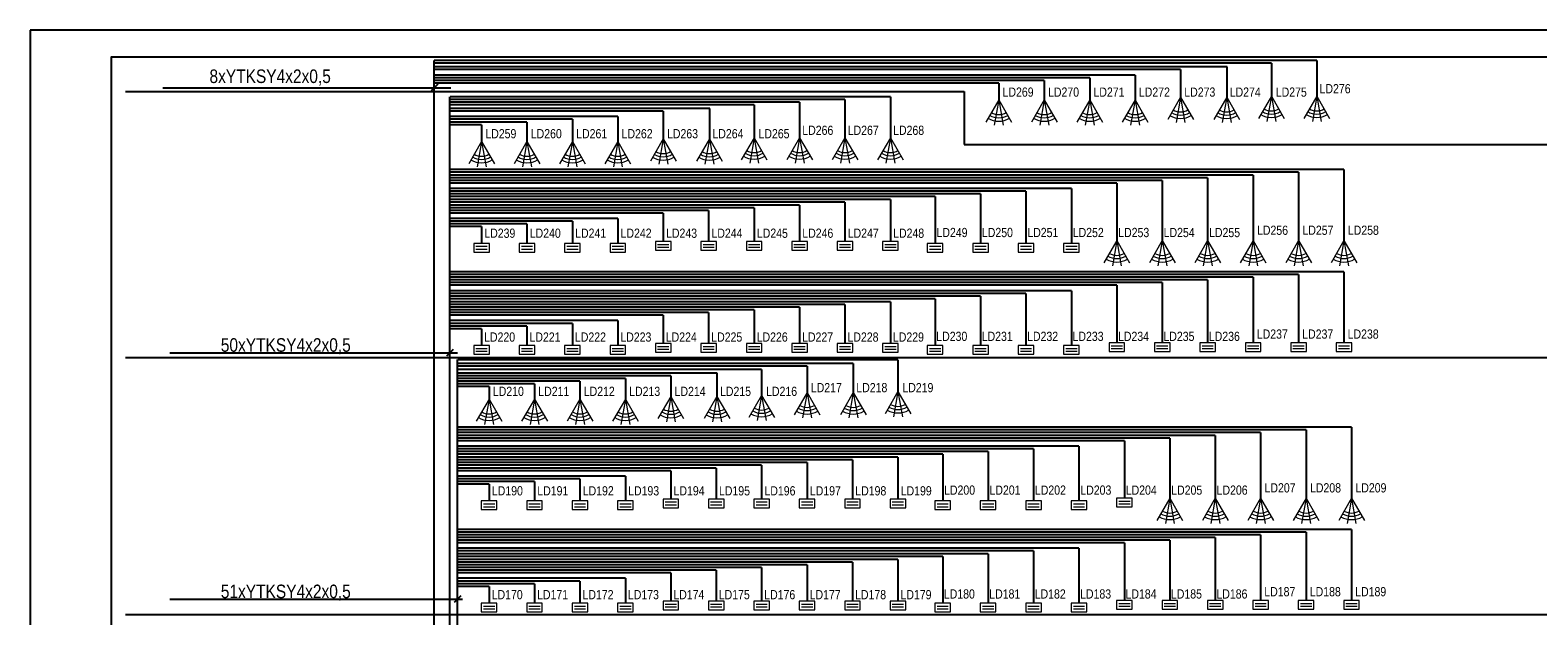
# Model space of a CAD drawing. Header units: millimetres. Extents: x 1248 to 141478, y 154 to 29888.
# Tile 3 of 8: x 1248 to 29133, y 19059 to 29888. Entities that reach past the tile are written whole.
import ezdxf

# ---------------------------------------------------------------- set-up
doc = ezdxf.new("R2010")
doc.units = ezdxf.units.MM
doc.linetypes.add('DASHDOTX2', pattern=[2, 1, -0.5, 0, -0.5])
for name, color, linetype, lineweight in [('!!!SSWiN', 6, 'Continuous', 18), ('!!!SSWiN-opis', 6, 'DASHDOTX2', 18), ('CP_LINENORM', 251, 'Continuous', 25)]:
    doc.layers.add(name, color=color, linetype=linetype, lineweight=lineweight)
doc.layers.add('# teletechnika', color=102, linetype='Continuous')
doc.layers.add('ADT KD', color=3, linetype='Continuous')
doc.styles.add('GENERATED_STYLE_1', font='ARIALN.TTF')
doc.styles.get("Standard").update_dxf_attribs({"font": 'arial.ttf'})
doc.styles.add('tahoma', font='ARIALN.TTF')

# ---------------------------------------------------------------- blocks, each defined once
blk = doc.blocks.new('Czujka_magnet_SSWiN')
for p, q in [((72, 60), (-72, 60)), ((-72, 60), (-72, -20)), ((-52, 33), (52, 33)), ((-52, 7), (52, 7)), ((72, -20), (72, 60)), ((-72, -20), (72, -20))]:
    blk.add_line(p, q)
blk.add_attdef('ADRES', (140, -11), '', height=22.5)
blk = doc.blocks.new('Czujka_PIR+AM')
for q in [(82.3, 47.5), (93.6, 16.5), (82.3, -47.5), (93.6, -16.5)]:
    blk.add_line((0, 0), q)
for radius in [54.6, 66.3, 79]:
    blk.add_arc((0, 0), radius, 330, 30)
blk.add_attdef('ADRES', (135.7, -10.4), '', height=22.5)

msp = doc.modelspace()

# ---------------------------------------------------------------- linework, layer by layer
at = {"layer": '!!!SSWiN', "linetype": 'Continuous', "lineweight": -3}
for p, q in [((3701, 28823, 13), (9026, 28823, 13)), ((8789, 28891, 13), (8665, 28767, 13)), ((9074, 23984, 13), (8950, 23859, 13)), ((3829, 23922, 13), (9153, 23922, 13)), ((3829, 19365, 13), (9247, 19365, 13)), ((9216, 19427, 13), (9091, 19303, 13))]:
    msp.add_line(p, q, dxfattribs=at)
at = {"color": 8}
for p, q in [((18520, 28754, 13), (18520, 27775, 13)), ((18520, 27775, 13), (32120, 27775, 13))]:
    msp.add_line(p, q, dxfattribs=at)
at = {"layer": 'ADT KD'}
for p, q in [((8721, 4484, 13), (8721, 29329, 13)), ((19097, 29328, 13), (8721, 29328, 13)), ((25045, 29328, 13), (13703, 29328, 13)), ((25045, 29328, 13), (25045, 28669, 13)), ((18257, 29278, 13), (8721, 29278, 13)), ((17437, 29209, 13), (8721, 29209, 13)), ((16577, 29159, 13), (8721, 29159, 13)), ((15737, 29059, 13), (8721, 29059, 13)), ((14896, 29009, 13), (8721, 29009, 13)), ((23384, 29209, 13), (13603, 29209, 13)), ((20844, 29009, 13), (13803, 29009, 13)), ((24204, 29278, 13), (13863, 29278, 13)), ((22524, 29159, 13), (14043, 29159, 13)), ((21684, 29059, 13), (14123, 29059, 13)), ((20844, 29009, 13), (20844, 28600, 13)), ((21684, 29059, 13), (21684, 28600, 13)), ((22524, 29159, 13), (22524, 28650, 13)), ((23378, 29209, 13), (23378, 28650, 13)), ((24204, 29278, 13), (24204, 28669, 13)), ((14056, 28959, 13), (8721, 28959, 13)), ((13216, 28909, 13), (8721, 28909, 13)), ((19163, 28909, 13), (8983, 28909, 13)), ((14500, 28959, 13), (9165, 28959, 13)), ((20004, 28959, 13), (14383, 28959, 13)), ((19163, 28909, 13), (19163, 28600, 13)), ((20004, 28959, 13), (20004, 28600, 13)), ((9012, 8892, 13), (9012, 28658, 13)), ((17158, 28658, 13), (9016, 28658, 13)), ((16318, 28608, 13), (9016, 28608, 13)), ((15478, 28558, 13), (9016, 28558, 13)), ((14638, 28508, 13), (9016, 28508, 13)), ((14638, 28508, 13), (14638, 27899, 13)), ((15478, 28558, 13), (15478, 27899, 13)), ((16318, 28608, 13), (16318, 27899, 13)), ((17158, 28658, 13), (17158, 27899, 13)), ((13817, 28440, 13), (9016, 28440, 13)), ((12957, 28390, 13), (9016, 28390, 13)), ((12117, 28290, 13), (9016, 28290, 13)), ((11277, 28240, 13), (9016, 28240, 13)), ((10437, 28190, 13), (9016, 28190, 13)), ((10437, 28190, 13), (10437, 27830, 13)), ((11277, 28240, 13), (11277, 27830, 13)), ((12117, 28290, 13), (12117, 27830, 13)), ((12957, 28390, 13), (12957, 27880, 13)), ((13811, 28440, 13), (13811, 27880, 13)), ((9597, 28140, 13), (9016, 28140, 13)), ((9597, 28140, 13), (9597, 27830, 13)), ((17151, 27310, 13), (9010, 27310, 13)), ((17051, 27260, 13), (9010, 27260, 13)), ((17271, 27210, 13), (9010, 27210, 13)), ((17771, 27160, 13), (9010, 27160, 13)), ((17211, 27110, 13), (9010, 27110, 13)), ((17591, 27060, 13), (9010, 27060, 13)), ((25068, 27310, 13), (16926, 27310, 13)), ((24228, 27260, 13), (16926, 27260, 13)), ((23388, 27210, 13), (16926, 27210, 13)), ((22548, 27160, 13), (16926, 27160, 13)), ((21707, 27110, 13), (16926, 27110, 13)), ((20867, 27060, 13), (16926, 27060, 13)), ((25547, 27310, 13), (17405, 27310, 13)), ((24707, 27260, 13), (17405, 27260, 13)), ((23867, 27210, 13), (17405, 27210, 13)), ((23026, 27160, 13), (17405, 27160, 13)), ((22186, 27110, 13), (17405, 27110, 13)), ((21346, 27060, 13), (17405, 27060, 13)), ((21346, 27060, 13), (21346, 26250, 13)), ((22186, 27110, 13), (22186, 26400, 13)), ((23026, 27160, 13), (23026, 26400, 13)), ((23867, 27210, 13), (23867, 25996, 13)), ((24707, 27260, 13), (24707, 25996, 13)), ((25547, 27310, 13), (25547, 25996, 13)), ((17230, 26960, 13), (9010, 26960, 13)), ((17290, 26910, 13), (9010, 26910, 13)), ((17050, 26860, 13), (9010, 26860, 13)), ((17490, 26810, 13), (9010, 26810, 13)), ((20027, 26960, 13), (16926, 26960, 13)), ((19187, 26910, 13), (16926, 26910, 13)), ((18347, 26860, 13), (16926, 26860, 13)), ((17507, 26810, 13), (16926, 26810, 13)), ((20506, 26960, 13), (17405, 26960, 13)), ((19666, 26910, 13), (17405, 26910, 13)), ((18826, 26860, 13), (17405, 26860, 13)), ((17985, 26810, 13), (17405, 26810, 13)), ((17985, 26810, 13), (17985, 25946, 13)), ((18826, 26860, 13), (18826, 25946, 13)), ((19666, 26910, 13), (19666, 25946, 13)), ((20506, 26960, 13), (20506, 26250, 13)), ((17158, 26755, 13), (9016, 26755, 13)), ((16318, 26705, 13), (9016, 26705, 13)), ((15478, 26655, 13), (9016, 26655, 13)), ((14638, 26605, 13), (9016, 26605, 13)), ((13797, 26555, 13), (9016, 26555, 13)), ((12957, 26505, 13), (9016, 26505, 13)), ((12957, 26505, 13), (12957, 25996, 13)), ((13797, 26555, 13), (13797, 25996, 13)), ((14638, 26605, 13), (14638, 25996, 13)), ((15478, 26655, 13), (15478, 25996, 13)), ((16318, 26705, 13), (16318, 25996, 13)), ((17158, 26755, 13), (17158, 25996, 13)), ((21346, 26505, 13), (21346, 25996, 13)), ((22186, 26555, 13), (22186, 25996, 13)), ((23026, 26605, 13), (23026, 25996, 13)), ((12117, 26405, 13), (9016, 26405, 13)), ((11277, 26355, 13), (9016, 26355, 13)), ((10437, 26305, 13), (9016, 26305, 13)), ((9597, 26255, 13), (9016, 26255, 13)), ((9597, 26255, 13), (9597, 25946, 13)), ((10437, 26305, 13), (10437, 25946, 13)), ((11277, 26355, 13), (11277, 25946, 13)), ((12117, 26405, 13), (12117, 25946, 13)), ((20506, 26405, 13), (20506, 25946, 13)), ((17151, 25421, 13), (9010, 25421, 13)), ((25068, 25421, 13), (16926, 25421, 13)), ((25547, 25421, 13), (17405, 25421, 13)), ((25547, 25421, 13), (25547, 24107, 13)), ((17051, 25371, 13), (9010, 25371, 13)), ((17271, 25321, 13), (9010, 25321, 13)), ((17771, 25271, 13), (9010, 25271, 13)), ((17211, 25221, 13), (9010, 25221, 13)), ((17591, 25171, 13), (9010, 25171, 13)), ((24228, 25371, 13), (16926, 25371, 13)), ((23388, 25321, 13), (16926, 25321, 13)), ((22548, 25271, 13), (16926, 25271, 13)), ((21707, 25221, 13), (16926, 25221, 13)), ((20867, 25171, 13), (16926, 25171, 13)), ((24707, 25371, 13), (17405, 25371, 13)), ((23867, 25321, 13), (17405, 25321, 13)), ((23026, 25271, 13), (17405, 25271, 13)), ((22186, 25221, 13), (17405, 25221, 13)), ((21346, 25171, 13), (17405, 25171, 13)), ((21346, 25171, 13), (21346, 24362, 13)), ((22186, 25221, 13), (22186, 24512, 13)), ((23026, 25271, 13), (23026, 24512, 13)), ((23867, 25321, 13), (23867, 24107, 13)), ((24707, 25371, 13), (24707, 24107, 13)), ((17230, 25071, 13), (9010, 25071, 13)), ((17290, 25021, 13), (9010, 25021, 13)), ((17050, 24971, 13), (9010, 24971, 13)), ((17490, 24921, 13), (9010, 24921, 13)), ((17158, 24867, 13), (9016, 24867, 13)), ((20027, 25071, 13), (16926, 25071, 13)), ((19187, 25021, 13), (16926, 25021, 13)), ((18347, 24971, 13), (16926, 24971, 13)), ((17507, 24921, 13), (16926, 24921, 13)), ((17158, 24867, 13), (17158, 24107, 13)), ((20506, 25071, 13), (17405, 25071, 13)), ((19666, 25021, 13), (17405, 25021, 13)), ((18826, 24971, 13), (17405, 24971, 13)), ((17985, 24921, 13), (17405, 24921, 13)), ((17985, 24921, 13), (17985, 24057, 13)), ((18826, 24971, 13), (18826, 24057, 13)), ((19666, 25021, 13), (19666, 24057, 13)), ((20506, 25071, 13), (20506, 24362, 13)), ((16318, 24817, 13), (9016, 24817, 13)), ((15478, 24767, 13), (9016, 24767, 13)), ((14638, 24717, 13), (9016, 24717, 13)), ((13797, 24667, 13), (9016, 24667, 13)), ((12957, 24617, 13), (9016, 24617, 13)), ((12957, 24617, 13), (12957, 24107, 13)), ((13797, 24667, 13), (13797, 24107, 13)), ((14638, 24717, 13), (14638, 24107, 13)), ((15478, 24767, 13), (15478, 24107, 13)), ((16318, 24817, 13), (16318, 24107, 13)), ((21346, 24617, 13), (21346, 24107, 13)), ((22186, 24667, 13), (22186, 24107, 13)), ((23026, 24717, 13), (23026, 24107, 13)), ((12117, 24517, 13), (9016, 24517, 13)), ((11277, 24467, 13), (9016, 24467, 13)), ((10437, 24417, 13), (9016, 24417, 13)), ((9597, 24367, 13), (9016, 24367, 13)), ((9597, 24367, 13), (9597, 24057, 13)), ((10437, 24417, 13), (10437, 24057, 13)), ((11277, 24467, 13), (11277, 24057, 13)), ((12117, 24517, 13), (12117, 24057, 13)), ((20506, 24517, 13), (20506, 24057, 13)), ((9012, 4484, 13), (9012, 23827, 13)), ((9153, 8892, 13), (9153, 23796, 13)), ((17298, 23795, 13), (9156, 23795, 13)), ((16471, 23726, 13), (9156, 23726, 13)), ((16471, 23726, 13), (16471, 23186, 13)), ((17298, 23795, 13), (17298, 23190, 13)), ((15617, 23676, 13), (9156, 23676, 13)), ((14777, 23616, 13), (9156, 23616, 13)), ((13957, 23548, 13), (9156, 23548, 13)), ((13097, 23498, 13), (9156, 23498, 13)), ((12257, 23448, 13), (9156, 23448, 13)), ((12257, 23448, 13), (12257, 23067, 13)), ((13097, 23498, 13), (13097, 23117, 13)), ((13951, 23548, 13), (13951, 23117, 13)), ((14777, 23616, 13), (14777, 23136, 13)), ((15617, 23676, 13), (15617, 23173, 13)), ((11417, 23398, 13), (9156, 23398, 13)), ((10576, 23348, 13), (9156, 23348, 13)), ((9736, 23298, 13), (9156, 23298, 13)), ((9736, 23298, 13), (9736, 23067, 13)), ((10576, 23348, 13), (10576, 23067, 13)), ((11417, 23398, 13), (11417, 23067, 13)), ((17291, 22546, 13), (9149, 22546, 13)), ((17191, 22496, 13), (9149, 22496, 13)), ((17411, 22446, 13), (9149, 22446, 13)), ((17911, 22396, 13), (9149, 22396, 13)), ((17351, 22346, 13), (9149, 22346, 13)), ((25208, 22546, 13), (17066, 22546, 13)), ((24368, 22496, 13), (17066, 22496, 13)), ((23527, 22446, 13), (17066, 22446, 13)), ((22687, 22396, 13), (17066, 22396, 13)), ((21847, 22346, 13), (17066, 22346, 13)), ((25687, 22546, 13), (17545, 22546, 13)), ((24847, 22496, 13), (17545, 22496, 13)), ((24006, 22446, 13), (17545, 22446, 13)), ((23166, 22396, 13), (17545, 22396, 13)), ((22326, 22346, 13), (17545, 22346, 13)), ((22326, 22346, 13), (22326, 21637, 13)), ((23166, 22396, 13), (23166, 21637, 13)), ((24006, 22446, 13), (24006, 21233, 13)), ((24847, 22496, 13), (24847, 21233, 13)), ((25687, 22546, 13), (25687, 21233, 13)), ((17730, 22296, 13), (9149, 22296, 13)), ((17370, 22196, 13), (9149, 22196, 13)), ((17430, 22146, 13), (9149, 22146, 13)), ((17190, 22096, 13), (9149, 22096, 13)), ((17630, 22046, 13), (9149, 22046, 13)), ((9153, 4484, 13), (9153, 22037, 13)), ((21007, 22296, 13), (17066, 22296, 13)), ((20167, 22196, 13), (17066, 22196, 13)), ((19327, 22146, 13), (17066, 22146, 13)), ((18486, 22096, 13), (17066, 22096, 13)), ((17646, 22046, 13), (17066, 22046, 13)), ((21486, 22296, 13), (17545, 22296, 13)), ((20646, 22196, 13), (17545, 22196, 13)), ((19806, 22146, 13), (17545, 22146, 13)), ((18965, 22096, 13), (17545, 22096, 13)), ((18125, 22046, 13), (17545, 22046, 13)), ((18125, 22046, 13), (18125, 21183, 13)), ((18965, 22096, 13), (18965, 21183, 13)), ((19806, 22146, 13), (19806, 21183, 13)), ((20646, 22196, 13), (20646, 21487, 13)), ((21486, 22296, 13), (21486, 21487, 13)), ((17298, 21992, 13), (9156, 21992, 13)), ((16458, 21942, 13), (9156, 21942, 13)), ((15617, 21892, 13), (9156, 21892, 13)), ((14777, 21842, 13), (9156, 21842, 13)), ((13937, 21792, 13), (9156, 21792, 13)), ((13937, 21792, 13), (13937, 21233, 13)), ((14777, 21842, 13), (14777, 21233, 13)), ((15617, 21892, 13), (15617, 21233, 13)), ((16458, 21942, 13), (16458, 21233, 13)), ((17298, 21992, 13), (17298, 21233, 13)), ((22326, 21792, 13), (22326, 21233, 13)), ((23166, 21842, 13), (23166, 21233, 13)), ((13097, 21742, 13), (9156, 21742, 13)), ((12257, 21642, 13), (9156, 21642, 13)), ((11417, 21592, 13), (9156, 21592, 13)), ((10576, 21542, 13), (9156, 21542, 13)), ((9736, 21492, 13), (9156, 21492, 13)), ((9736, 21492, 13), (9736, 21183, 13)), ((10576, 21542, 13), (10576, 21183, 13)), ((11417, 21592, 13), (11417, 21183, 13)), ((12257, 21642, 13), (12257, 21183, 13)), ((13097, 21742, 13), (13097, 21233, 13)), ((20646, 21642, 13), (20646, 21183, 13)), ((21486, 21742, 13), (21486, 21233, 13)), ((9153, 8892, 13), (9153, 21168, 13)), ((17291, 20658, 13), (9149, 20658, 13)), ((25208, 20658, 13), (17066, 20658, 13)), ((25687, 20658, 13), (17545, 20658, 13)), ((25687, 20658, 13), (25687, 19344, 13)), ((17191, 20608, 13), (9149, 20608, 13)), ((17411, 20558, 13), (9149, 20558, 13)), ((17911, 20508, 13), (9149, 20508, 13)), ((17351, 20458, 13), (9149, 20458, 13)), ((17730, 20408, 13), (9149, 20408, 13)), ((24368, 20608, 13), (17066, 20608, 13)), ((23527, 20558, 13), (17066, 20558, 13)), ((22687, 20508, 13), (17066, 20508, 13)), ((21847, 20458, 13), (17066, 20458, 13)), ((21007, 20408, 13), (17066, 20408, 13)), ((24847, 20608, 13), (17545, 20608, 13)), ((24006, 20558, 13), (17545, 20558, 13)), ((23166, 20508, 13), (17545, 20508, 13)), ((22326, 20458, 13), (17545, 20458, 13)), ((21486, 20408, 13), (17545, 20408, 13)), ((21486, 20408, 13), (21486, 19598, 13)), ((22326, 20458, 13), (22326, 19748, 13)), ((23166, 20508, 13), (23166, 19748, 13)), ((24006, 20558, 13), (24006, 19344, 13)), ((24847, 20608, 13), (24847, 19344, 13)), ((17370, 20308, 13), (9149, 20308, 13)), ((17430, 20258, 13), (9149, 20258, 13)), ((17190, 20208, 13), (9149, 20208, 13)), ((17630, 20158, 13), (9149, 20158, 13)), ((17298, 20103, 13), (9156, 20103, 13)), ((20167, 20308, 13), (17066, 20308, 13)), ((19327, 20258, 13), (17066, 20258, 13)), ((18486, 20208, 13), (17066, 20208, 13)), ((17646, 20158, 13), (17066, 20158, 13)), ((17298, 20103, 13), (17298, 19344, 13)), ((20646, 20308, 13), (17545, 20308, 13)), ((19806, 20258, 13), (17545, 20258, 13)), ((18965, 20208, 13), (17545, 20208, 13)), ((18125, 20158, 13), (17545, 20158, 13)), ((18125, 20158, 13), (18125, 19294, 13)), ((18965, 20208, 13), (18965, 19294, 13)), ((19806, 20258, 13), (19806, 19294, 13)), ((20646, 20308, 13), (20646, 19598, 13)), ((16458, 20053, 13), (9156, 20053, 13)), ((15617, 20003, 13), (9156, 20003, 13)), ((14777, 19953, 13), (9156, 19953, 13)), ((13937, 19903, 13), (9156, 19903, 13)), ((13097, 19853, 13), (9156, 19853, 13)), ((13097, 19853, 13), (13097, 19344, 13)), ((13937, 19903, 13), (13937, 19344, 13)), ((14777, 19953, 13), (14777, 19344, 13)), ((15617, 20003, 13), (15617, 19344, 13)), ((16458, 20053, 13), (16458, 19344, 13)), ((21486, 19853, 13), (21486, 19344, 13)), ((22326, 19903, 13), (22326, 19344, 13)), ((23166, 19953, 13), (23166, 19344, 13)), ((12257, 19753, 13), (9156, 19753, 13)), ((11417, 19703, 13), (9156, 19703, 13)), ((10576, 19653, 13), (9156, 19653, 13)), ((9736, 19603, 13), (9156, 19603, 13)), ((9736, 19603, 13), (9736, 19294, 13)), ((10576, 19653, 13), (10576, 19294, 13)), ((11417, 19703, 13), (11417, 19294, 13)), ((12257, 19753, 13), (12257, 19294, 13)), ((20646, 19753, 13), (20646, 19294, 13))]:
    msp.add_line(p, q, dxfattribs=at)
at = {"layer": 'ADT KD', "color": 8}
for p, q in [((3010, 28754, 13), (18520, 28754, 13)), ((3010, 23837, 13), (32120, 23837, 13)), ((3010, 19082, 13), (31720, 19082, 13))]:
    msp.add_line(p, q, dxfattribs=at)
at = {"layer": 'CP_LINENORM', "linetype": 'Continuous'}
for p, q in [((43248, 29888, 13), (1248, 29888, 13)), ((1248, 29888, 13), (1248, 188, 13))]:
    msp.add_line(p, q, dxfattribs=at)
at = {"layer": 'CP_LINENORM', "elevation": 13}
msp.add_lwpolyline([(2748, 688), (42748, 688), (42748, 29388), (2748, 29388)], close=True, dxfattribs=at)

# ---------------------------------------------------------------- block references
at = {"layer": '!!!SSWiN'}
for name, p, xscale, yscale, zscale, rotation in [('Czujka_PIR+AM', (19163, 28600, 13), 4.999999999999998, 4.999999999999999, 5.000000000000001, 270), ('Czujka_PIR+AM', (20004, 28600, 13), 4.999999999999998, 4.999999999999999, 5.000000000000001, 270), ('Czujka_PIR+AM', (20844, 28600, 13), 4.999999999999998, 4.999999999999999, 5.000000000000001, 270), ('Czujka_PIR+AM', (21684, 28600, 13), 4.999999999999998, 4.999999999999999, 5.000000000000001, 270), ('Czujka_PIR+AM', (22524, 28650, 13), 4.999999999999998, 4.999999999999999, 5.000000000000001, 270), ('Czujka_PIR+AM', (23378, 28650, 13), 4.999999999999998, 4.999999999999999, 5.000000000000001, 270), ('Czujka_PIR+AM', (24204, 28669, 13), 4.999999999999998, 4.999999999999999, 5.000000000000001, 270), ('Czujka_PIR+AM', (25045, 28669, 13), 4.999999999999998, 4.999999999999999, 5.000000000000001, 270), ('Czujka_PIR+AM', (14638, 27899, 13), 4.999999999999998, 4.999999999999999, 5.000000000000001, 270), ('Czujka_PIR+AM', (15478, 27899, 13), 4.999999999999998, 4.999999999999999, 5.000000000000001, 270), ('Czujka_PIR+AM', (16318, 27899, 13), 4.999999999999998, 4.999999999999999, 5.000000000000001, 270), ('Czujka_PIR+AM', (17158, 27899, 13), 4.999999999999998, 4.999999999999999, 5.000000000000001, 270), ('Czujka_PIR+AM', (9597, 27830, 13), 4.999999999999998, 4.999999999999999, 5.000000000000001, 270), ('Czujka_PIR+AM', (10437, 27830, 13), 4.999999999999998, 4.999999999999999, 5.000000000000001, 270), ('Czujka_PIR+AM', (11277, 27830, 13), 4.999999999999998, 4.999999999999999, 5.000000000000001, 270), ('Czujka_PIR+AM', (12117, 27830, 13), 4.999999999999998, 4.999999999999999, 5.000000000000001, 270), ('Czujka_PIR+AM', (12957, 27880, 13), 4.999999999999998, 4.999999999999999, 5.000000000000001, 270), ('Czujka_PIR+AM', (13811, 27880, 13), 4.999999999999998, 4.999999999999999, 5.000000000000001, 270), ('Czujka_magnet_SSWiN', (9597, 25826, 13), 2, 2, 2, 360), ('Czujka_magnet_SSWiN', (10437, 25826, 13), 2, 2, 2, 360), ('Czujka_magnet_SSWiN', (11277, 25826, 13), 2, 2, 2, 360), ('Czujka_magnet_SSWiN', (12117, 25826, 13), 2, 2, 2, 360), ('Czujka_magnet_SSWiN', (12957, 25862, 13), 2, 2, 2, 360), ('Czujka_magnet_SSWiN', (13797, 25862, 13), 2, 2, 2, 360), ('Czujka_magnet_SSWiN', (14638, 25862, 13), 2, 2, 2, 360), ('Czujka_magnet_SSWiN', (15478, 25862, 13), 2, 2, 2, 360), ('Czujka_magnet_SSWiN', (16318, 25862, 13), 2, 2, 2, 360), ('Czujka_magnet_SSWiN', (17158, 25862, 13), 2, 2, 2, 360), ('Czujka_magnet_SSWiN', (17985, 25826, 13), 2, 2, 2, 360), ('Czujka_magnet_SSWiN', (18826, 25826, 13), 2, 2, 2, 360), ('Czujka_magnet_SSWiN', (19666, 25826, 13), 2, 2, 2, 360), ('Czujka_magnet_SSWiN', (20506, 25826, 13), 2, 2, 2, 360), ('Czujka_PIR+AM', (21346, 25996, 13), 4.999999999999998, 4.999999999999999, 5.000000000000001, 270), ('Czujka_PIR+AM', (22186, 25996, 13), 4.999999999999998, 4.999999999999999, 5.000000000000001, 270), ('Czujka_PIR+AM', (23026, 25996, 13), 4.999999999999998, 4.999999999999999, 5.000000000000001, 270), ('Czujka_PIR+AM', (23867, 25996, 13), 4.999999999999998, 4.999999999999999, 5.000000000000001, 270), ('Czujka_PIR+AM', (24707, 25996, 13), 4.999999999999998, 4.999999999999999, 5.000000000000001, 270), ('Czujka_PIR+AM', (25547, 25996, 13), 4.999999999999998, 4.999999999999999, 5.000000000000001, 270), ('Czujka_magnet_SSWiN', (9597, 23937, 13), 2, 2, 2, 360), ('Czujka_magnet_SSWiN', (10437, 23937, 13), 2, 2, 2, 360), ('Czujka_magnet_SSWiN', (11277, 23937, 13), 2, 2, 2, 360), ('Czujka_magnet_SSWiN', (12117, 23937, 13), 2, 2, 2, 360), ('Czujka_magnet_SSWiN', (12957, 23973, 13), 2, 2, 2, 360), ('Czujka_magnet_SSWiN', (13797, 23973, 13), 2, 2, 2, 360), ('Czujka_magnet_SSWiN', (14638, 23973, 13), 2, 2, 2, 360), ('Czujka_magnet_SSWiN', (15478, 23973, 13), 2, 2, 2, 360), ('Czujka_magnet_SSWiN', (16318, 23973, 13), 2, 2, 2, 360), ('Czujka_magnet_SSWiN', (17158, 23973, 13), 2, 2, 2, 360), ('Czujka_magnet_SSWiN', (17985, 23937, 13), 2, 2, 2, 360), ('Czujka_magnet_SSWiN', (18826, 23937, 13), 2, 2, 2, 360), ('Czujka_magnet_SSWiN', (19666, 23937, 13), 2, 2, 2, 360), ('Czujka_magnet_SSWiN', (20506, 23937, 13), 2, 2, 2, 360), ('Czujka_magnet_SSWiN', (21346, 23987, 13), 2, 2, 2, 360), ('Czujka_magnet_SSWiN', (22186, 23987, 13), 2, 2, 2, 360), ('Czujka_magnet_SSWiN', (23026, 23987, 13), 2, 2, 2, 360), ('Czujka_magnet_SSWiN', (23867, 23987, 13), 2, 2, 2, 360), ('Czujka_magnet_SSWiN', (24707, 23987, 13), 2, 2, 2, 360), ('Czujka_magnet_SSWiN', (25547, 23987, 13), 2, 2, 2, 360), ('Czujka_PIR+AM', (15617, 23186, 13), 4.999999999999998, 4.999999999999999, 5.000000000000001, 270), ('Czujka_PIR+AM', (16471, 23186, 13), 4.999999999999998, 4.999999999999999, 5.000000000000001, 270), ('Czujka_PIR+AM', (17298, 23205, 13), 4.999999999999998, 4.999999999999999, 5.000000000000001, 270), ('Czujka_PIR+AM', (9736, 23067, 13), 4.999999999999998, 4.999999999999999, 5.000000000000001, 270), ('Czujka_PIR+AM', (10576, 23067, 13), 4.999999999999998, 4.999999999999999, 5.000000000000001, 270), ('Czujka_PIR+AM', (11417, 23067, 13), 4.999999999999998, 4.999999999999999, 5.000000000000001, 270), ('Czujka_PIR+AM', (12257, 23067, 13), 4.999999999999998, 4.999999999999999, 5.000000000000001, 270), ('Czujka_PIR+AM', (13097, 23117, 13), 4.999999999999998, 4.999999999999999, 5.000000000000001, 270), ('Czujka_PIR+AM', (13951, 23117, 13), 4.999999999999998, 4.999999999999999, 5.000000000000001, 270), ('Czujka_PIR+AM', (14777, 23136, 13), 4.999999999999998, 4.999999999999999, 5.000000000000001, 270), ('Czujka_magnet_SSWiN', (13097, 21099, 13), 2, 2, 2, 360), ('Czujka_magnet_SSWiN', (13937, 21099, 13), 2, 2, 2, 360), ('Czujka_magnet_SSWiN', (14777, 21099, 13), 2, 2, 2, 360), ('Czujka_magnet_SSWiN', (15617, 21099, 13), 2, 2, 2, 360), ('Czujka_magnet_SSWiN', (16458, 21099, 13), 2, 2, 2, 360), ('Czujka_magnet_SSWiN', (17298, 21099, 13), 2, 2, 2, 360), ('Czujka_magnet_SSWiN', (21486, 21113, 13), 2, 2, 2, 360), ('Czujka_PIR+AM', (22326, 21233, 13), 4.999999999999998, 4.999999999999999, 5.000000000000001, 270), ('Czujka_PIR+AM', (23166, 21233, 13), 4.999999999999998, 4.999999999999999, 5.000000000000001, 270), ('Czujka_PIR+AM', (24006, 21233, 13), 4.999999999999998, 4.999999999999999, 5.000000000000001, 270), ('Czujka_PIR+AM', (24847, 21233, 13), 4.999999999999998, 4.999999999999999, 5.000000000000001, 270), ('Czujka_PIR+AM', (25687, 21233, 13), 4.999999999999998, 4.999999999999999, 5.000000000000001, 270), ('Czujka_magnet_SSWiN', (9736, 21063, 13), 2, 2, 2, 360), ('Czujka_magnet_SSWiN', (10576, 21063, 13), 2, 2, 2, 360), ('Czujka_magnet_SSWiN', (11417, 21063, 13), 2, 2, 2, 360), ('Czujka_magnet_SSWiN', (12257, 21063, 13), 2, 2, 2, 360), ('Czujka_magnet_SSWiN', (18125, 21063, 13), 2, 2, 2, 360), ('Czujka_magnet_SSWiN', (18965, 21063, 13), 2, 2, 2, 360), ('Czujka_magnet_SSWiN', (19806, 21063, 13), 2, 2, 2, 360), ('Czujka_magnet_SSWiN', (20646, 21063, 13), 2, 2, 2, 360), ('Czujka_magnet_SSWiN', (9736, 19174, 13), 2, 2, 2, 360), ('Czujka_magnet_SSWiN', (10576, 19174, 13), 2, 2, 2, 360), ('Czujka_magnet_SSWiN', (11417, 19174, 13), 2, 2, 2, 360), ('Czujka_magnet_SSWiN', (12257, 19174, 13), 2, 2, 2, 360), ('Czujka_magnet_SSWiN', (13097, 19210, 13), 2, 2, 2, 360), ('Czujka_magnet_SSWiN', (13937, 19210, 13), 2, 2, 2, 360), ('Czujka_magnet_SSWiN', (14777, 19210, 13), 2, 2, 2, 360), ('Czujka_magnet_SSWiN', (15617, 19210, 13), 2, 2, 2, 360), ('Czujka_magnet_SSWiN', (16458, 19210, 13), 2, 2, 2, 360), ('Czujka_magnet_SSWiN', (17298, 19210, 13), 2, 2, 2, 360), ('Czujka_magnet_SSWiN', (18125, 19174, 13), 2, 2, 2, 360), ('Czujka_magnet_SSWiN', (18965, 19174, 13), 2, 2, 2, 360), ('Czujka_magnet_SSWiN', (19806, 19174, 13), 2, 2, 2, 360), ('Czujka_magnet_SSWiN', (20646, 19174, 13), 2, 2, 2, 360), ('Czujka_magnet_SSWiN', (21486, 19224, 13), 2, 2, 2, 360), ('Czujka_magnet_SSWiN', (22326, 19224, 13), 2, 2, 2, 360), ('Czujka_magnet_SSWiN', (23166, 19224, 13), 2, 2, 2, 360), ('Czujka_magnet_SSWiN', (24006, 19224, 13), 2, 2, 2, 360), ('Czujka_magnet_SSWiN', (24847, 19224, 13), 2, 2, 2, 360), ('Czujka_magnet_SSWiN', (25687, 19224, 13), 2, 2, 2, 360)]:
    msp.add_blockref(name, p, dxfattribs=dict(at, xscale=xscale, yscale=yscale, zscale=zscale, rotation=rotation))

# ---------------------------------------------------------------- texts
at = {"layer": '!!!SSWiN-opis', "linetype": 'Continuous', "char_height": 250, "width": 10718.83, "attachment_point": 2, "line_spacing_factor": 0.7, "style": 'GENERATED_STYLE_1'}
for s, insert in [('\\C6;\\fArial Narrow|b0|i0;\\A1;8xYTKSY4x2x0,5\\P', (5687, 29161, 13)), ('\\C6;\\fArial Narrow|b0|i0;\\A1;50xYTKSY4x2x0,5\\P', (5976, 24192, 13)), ('\\C6;\\fArial Narrow|b0|i0;\\A1;51xYTKSY4x2x0,5\\P', (5976, 19636, 13))]:
    msp.add_mtext(s, dxfattribs=dict(at, insert=insert))
at = {"layer": '# teletechnika', "style": 'tahoma'}
for s, p in [('LD269', (19233, 28658, 13)), ('LD270', (20074, 28658, 13)), ('LD271', (20914, 28658, 13)), ('LD272', (21754, 28658, 13)), ('LD273', (22594, 28658, 13)), ('LD274', (23434, 28658, 13)), ('LD275', (24286, 28658, 13)), ('LD276', (25096, 28721, 13)), ('LD259', (9667, 27889, 13)), ('LD260', (10507, 27889, 13)), ('LD261', (11347, 27889, 13)), ('LD262', (12187, 27889, 13)), ('LD263', (13027, 27889, 13)), ('LD264', (13867, 27889, 13)), ('LD265', (14719, 27889, 13)), ('LD266', (15529, 27952, 13)), ('LD267', (16369, 27952, 13)), ('LD268', (17209, 27952, 13)), ('LD239', (9648, 26049, 13)), ('LD240', (10488, 26049, 13)), ('LD241', (11328, 26049, 13)), ('LD242', (12168, 26049, 13)), ('LD243', (13009, 26049, 13)), ('LD244', (13849, 26049, 13)), ('LD245', (14689, 26049, 13)), ('LD246', (15529, 26049, 13)), ('LD247', (16369, 26049, 13)), ('LD248', (17209, 26049, 13)), ('LD249', (18011, 26062, 13)), ('LD250', (18851, 26062, 13)), ('LD251', (19691, 26062, 13)), ('LD252', (20531, 26062, 13)), ('LD253', (21372, 26062, 13)), ('LD254', (22212, 26062, 13)), ('LD255', (23052, 26062, 13)), ('LD256', (23939, 26104, 13)), ('LD257', (24779, 26104, 13)), ('LD258', (25619, 26104, 13)), ('LD220', (9644, 24129, 13)), ('LD221', (10484, 24129, 13)), ('LD222', (11324, 24129, 13)), ('LD223', (12164, 24129, 13)), ('LD224', (13004, 24129, 13)), ('LD225', (13845, 24129, 13)), ('LD226', (14685, 24129, 13)), ('LD227', (15525, 24129, 13)), ('LD228', (16365, 24129, 13)), ('LD229', (17205, 24129, 13)), ('LD230', (18007, 24142, 13)), ('LD231', (18847, 24142, 13)), ('LD232', (19687, 24142, 13)), ('LD233', (20527, 24142, 13)), ('LD234', (21368, 24142, 13)), ('LD235', (22208, 24142, 13)), ('LD236', (23048, 24142, 13)), ('LD237', (23935, 24184, 13)), ('LD237', (24775, 24184, 13)), ('LD238', (25615, 24184, 13)), ('LD210', (9806, 23125, 13)), ('LD211', (10646, 23125, 13)), ('LD212', (11487, 23125, 13)), ('LD213', (12327, 23125, 13)), ('LD214', (13167, 23125, 13)), ('LD215', (14007, 23125, 13)), ('LD216', (14859, 23125, 13)), ('LD217', (15687, 23194, 13)), ('LD218', (16528, 23194, 13)), ('LD219', (17380, 23194, 13)), ('LD200', (18151, 21299, 13)), ('LD201', (18991, 21299, 13)), ('LD202', (19831, 21299, 13)), ('LD203', (20671, 21299, 13)), ('LD204', (21511, 21299, 13)), ('LD205', (22352, 21299, 13)), ('LD206', (23192, 21299, 13)), ('LD207', (24078, 21341, 13)), ('LD208', (24919, 21341, 13)), ('LD209', (25759, 21341, 13)), ('LD190', (9788, 21286, 13)), ('LD191', (10628, 21286, 13)), ('LD192', (11468, 21286, 13)), ('LD193', (12308, 21286, 13)), ('LD194', (13148, 21286, 13)), ('LD195', (13988, 21286, 13)), ('LD196', (14829, 21286, 13)), ('LD197', (15669, 21286, 13)), ('LD198', (16509, 21286, 13)), ('LD199', (17349, 21286, 13)), ('LD170', (9784, 19366, 13)), ('LD171', (10624, 19366, 13)), ('LD172', (11464, 19366, 13)), ('LD173', (12304, 19366, 13)), ('LD174', (13144, 19366, 13)), ('LD175', (13984, 19366, 13)), ('LD176', (14825, 19366, 13)), ('LD177', (15665, 19366, 13)), ('LD178', (16505, 19366, 13)), ('LD179', (17345, 19366, 13)), ('LD180', (18147, 19379, 13)), ('LD181', (18987, 19379, 13)), ('LD182', (19827, 19379, 13)), ('LD183', (20667, 19379, 13)), ('LD184', (21507, 19379, 13)), ('LD185', (22347, 19379, 13)), ('LD186', (23188, 19379, 13)), ('LD187', (24074, 19421, 13)), ('LD188', (24915, 19421, 13)), ('LD189', (25755, 19421, 13))]:
    msp.add_text(s, height=169.9, dxfattribs=at).set_placement(p)

doc.saveas('drawing.dxf')
